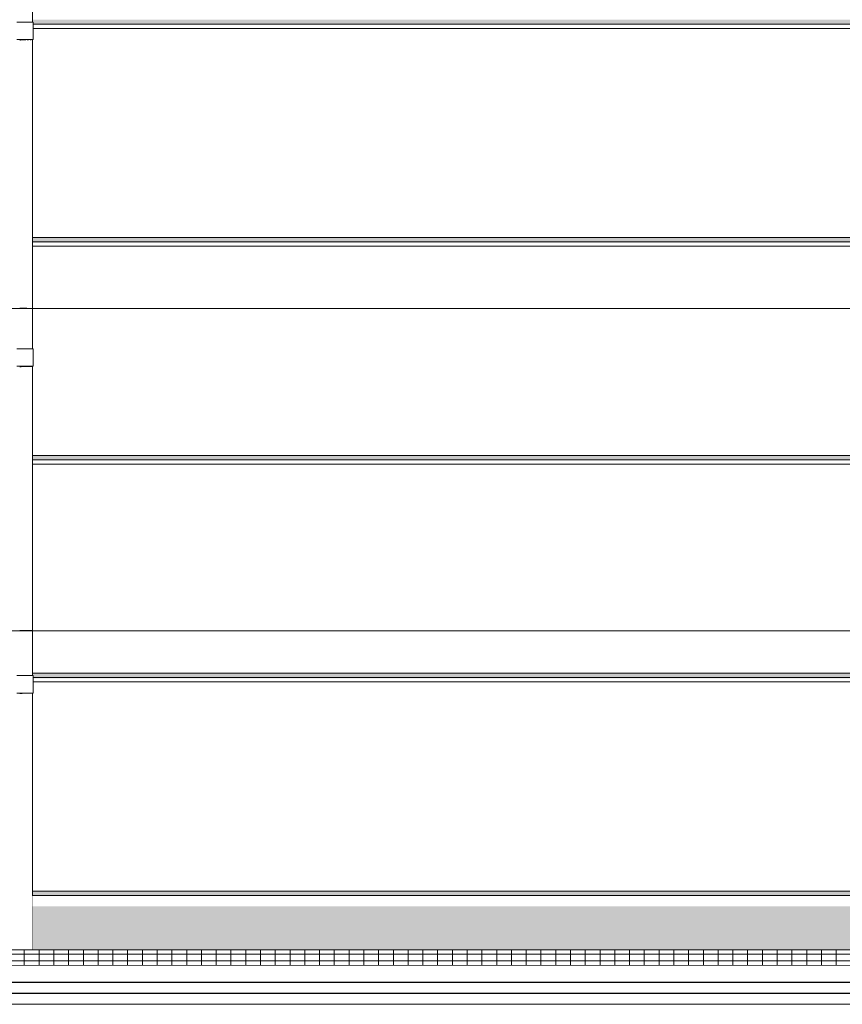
# Model space of a CAD drawing. Header units: millimetres. Extents: x 11 to 58287, y -2 to 19922.
# Tile 74 of 86: x 40492 to 44266, y 11112 to 15632. Entities that reach past the tile are written whole.
import ezdxf

# ---------------------------------------------------------------- set-up
doc = ezdxf.new("R2010")
doc.units = ezdxf.units.MM
doc.header["$MEASUREMENT"] = 0
doc.linetypes.add('Wipeout_Contour', pattern=[1000, 0, -1000])
for name, color, linetype in [('A_OPASKA', 7, 'Continuous'), ('Nowe_A__SCIANY', 7, 'Continuous'), ('Nowe_A__STROPY', 7, 'Continuous'), ('Nowe_A_WN_WYPOSAZENIE', 7, 'Continuous')]:
    doc.layers.add(name, color=color, linetype=linetype)
for name, color, linetype, lineweight in [('A_OPASKA_Nr_pióra__90', 7, 'Continuous', 13), ('A_OZN_ODNOSNIKI_Nr_pióra__85', 7, 'Continuous', 13), ('A_WYPEŁNIENIA RYSUNKI_Nr_pióra__18', 9, 'Continuous', 13), ('Nowe_A__SCIANY_Nr_pióra__87', 7, 'Continuous', 13), ('Nowe_A__STROPY_Nr_pióra__1', 7, 'Continuous', 13), ('Nowe_A__STROPY_Nr_pióra__21', 7, 'Continuous', 25), ('Nowe_A_WN_WYPOSAZENIE_Nr_pióra__2', 7, 'Continuous', 13)]:
    doc.layers.add(name, color=color, linetype=linetype, lineweight=lineweight)
doc.dimstyles.new('STYL_AUTOMATYCZNY__1', dxfattribs={"dimtxt": 0.18, "dimasz": 91.2, "dimexe": 0.18, "dimexo": 0.0625, "dimgap": 0, "dimtad": 0, "dimtih": 1, "dimtoh": 1, "dimdec": 4, "dimzin": 0, "dimdsep": 46, "dimcen": 0.09, "dimadec": 0, "dimazin": 0, "dimtfac": 1, "dimtdec": 4, "dimtmove": 0, "dimatfit": 3, "dimldrblk": 'ARROWHEAD_11', "dimfxl": 0, "dimtolj": 1, "dimtzin": 0, "dimarcsym": 0})

# ---------------------------------------------------------------- blocks, each defined once
blk = doc.blocks.new('ElemPrzekroju_2_1', base_point=(46338.2, 11312))
at = {"color": 254, "linetype": 'Wipeout_Contour', "lineweight": 0, "ltscale": 272558.735379}
blk.add_wipeout([(40550.5, 15621.1), (40553.5, 15621.1), (40553.5, 15612), (46818.2, 15612), (46838.2, 15632), (40550.5, 15632)], dxfattribs=at).dxf.layer = 'Nowe_A__SCIANY'
at = {"color": 254, "linetype": 'Wipeout_Contour', "lineweight": 0, "ltscale": 182522.446942}
blk.add_wipeout([(46838.2, 13592), (40550.5, 13592), (40550.5, 12632), (46838.2, 12632)], dxfattribs=at).dxf.layer = 'Nowe_A__SCIANY'
at = {"color": 254, "linetype": 'Wipeout_Contour', "lineweight": 0, "ltscale": 180863.904299}
blk.add_wipeout([(46838.2, 11632), (40550.5, 11632), (40550.5, 11612), (46818.2, 11612)], dxfattribs=at).dxf.layer = 'Nowe_A__SCIANY'
at = {"layer": 'Nowe_A__SCIANY', "linetype": 'Continuous', "lineweight": 0, "true_color": 0x000000}
for points in [[(40550.5, 15621.1), (40553.5, 15621.1), (40553.5, 15612), (46818.2, 15612), (46838.2, 15632), (40550.5, 15632)], [(46838.2, 11632), (40550.5, 11632), (40550.5, 11612), (46818.2, 11612)]]:
    blk.add_hatch(color=18, dxfattribs=at).paths.add_polyline_path(points)
at = {"color": 254, "linetype": 'Wipeout_Contour', "lineweight": 0, "ltscale": 183069.314894}
blk.add_wipeout([(40550.5, 13612), (40550.5, 13592), (46838.2, 13592), (46818.2, 13612)], dxfattribs=at).dxf.layer = 'Nowe_A__SCIANY'
at = {"color": 254, "linetype": 'Wipeout_Contour', "lineweight": 0, "ltscale": 309352.704911}
blk.add_wipeout([(40550.5, 12632), (40550.5, 12621.1), (40550.6, 12621.1), (40553.5, 12621.1), (40553.5, 12612), (46818.2, 12612), (46838.2, 12632)], dxfattribs=at).dxf.layer = 'Nowe_A__SCIANY'
at = {"layer": 'Nowe_A__SCIANY', "linetype": 'Continuous', "lineweight": 0, "true_color": 0x000000}
blk.add_hatch(color=18, dxfattribs=at).paths.add_polyline_path([(40550.5, 12632), (40550.5, 12621.1), (40550.6, 12621.1), (40553.5, 12621.1), (40553.5, 12612), (46818.2, 12612), (46838.2, 12632)])
at = {"color": 254, "linetype": 'Wipeout_Contour', "lineweight": 0, "ltscale": 185620.29678}
blk.add_wipeout([(40553.5, 15592), (46838.2, 15592), (46818.2, 15612), (40553.5, 15612)], dxfattribs=at).dxf.layer = 'Nowe_A__SCIANY'
at = {"color": 254, "linetype": 'Wipeout_Contour', "lineweight": 0, "ltscale": 183093.20689}
blk.add_wipeout([(40550.5, 13632), (40550.5, 13612), (46818.2, 13612), (46838.2, 13632)], dxfattribs=at).dxf.layer = 'Nowe_A__SCIANY'
at = {"layer": 'Nowe_A__SCIANY', "linetype": 'Continuous', "lineweight": 0, "true_color": 0x000000}
blk.add_hatch(color=18, dxfattribs=at).paths.add_polyline_path([(40550.5, 13632), (40550.5, 13612), (46818.2, 13612), (46838.2, 13632)])
at = {"layer": 'Nowe_A__SCIANY_Nr_pióra__87', "color": 7, "linetype": 'Continuous', "lineweight": 13}
blk.add_line((40550.5, 13592), (46838.2, 13592), dxfattribs=at)
at = {"color": 254, "linetype": 'Wipeout_Contour', "lineweight": 0, "ltscale": 271850.159688}
blk.add_wipeout([(40550.5, 15541.1), (40550.5, 14632), (46838.2, 14632), (46838.2, 15592), (40553.5, 15592), (40553.5, 15541.1)], dxfattribs=at).dxf.layer = 'Nowe_A__SCIANY'
at = {"color": 254, "linetype": 'Wipeout_Contour', "lineweight": 0, "ltscale": 308752.855549}
blk.add_wipeout([(40550.5, 11632), (46838.2, 11632), (46838.2, 12592), (40553.5, 12592), (40553.5, 12541.1), (40550.6, 12541.1), (40550.5, 12541.1)], dxfattribs=at).dxf.layer = 'Nowe_A__SCIANY'
at = {"layer": 'Nowe_A__SCIANY', "linetype": 'Continuous', "lineweight": 0, "true_color": 0x000000}
blk.add_hatch(color=18, dxfattribs=at).paths.add_polyline_path([(40553.5, 15608.6), (46821.7, 15608.6), (46818.2, 15612), (40553.5, 15612)])
at = {"layer": 'Nowe_A__SCIANY_Nr_pióra__87', "color": 7, "linetype": 'Continuous', "lineweight": 13}
for p, q in [((40553.5, 15612), (46818.2, 15612)), ((40553.5, 15592), (46838.2, 15592)), ((40550.5, 11632), (46838.2, 11632))]:
    blk.add_line(p, q, dxfattribs=at)
at = {"color": 254, "linetype": 'Wipeout_Contour', "lineweight": 0, "ltscale": 184328.361705}
blk.add_wipeout([(40550.5, 14632), (40550.5, 14612), (46818.2, 14612), (46838.2, 14632)], dxfattribs=at).dxf.layer = 'Nowe_A__SCIANY'
at = {"color": 254, "linetype": 'Wipeout_Contour', "lineweight": 0, "ltscale": 181921.319953}
blk.add_wipeout([(46818.2, 12612), (40553.5, 12612), (40553.5, 12592), (46838.2, 12592)], dxfattribs=at).dxf.layer = 'Nowe_A__SCIANY'
at = {"layer": 'Nowe_A__SCIANY', "linetype": 'Continuous', "lineweight": 0, "true_color": 0x000000}
for points in [[(40550.5, 14632), (40550.5, 14612), (46818.2, 14612), (46838.2, 14632)], [(40553.5, 12608.6), (46821.7, 12608.6), (46818.2, 12612), (40553.5, 12612)]]:
    blk.add_hatch(color=18, dxfattribs=at).paths.add_polyline_path(points)
at = {"layer": 'Nowe_A__SCIANY_Nr_pióra__87', "color": 7, "linetype": 'Continuous', "lineweight": 13}
for p, q in [((40550.5, 12632), (46838.2, 12632)), ((40553.5, 12612), (46818.2, 12612)), ((40553.5, 12592), (46838.2, 12592))]:
    blk.add_line(p, q, dxfattribs=at)
at = {"color": 254, "linetype": 'Wipeout_Contour', "lineweight": 0, "ltscale": 355427.295475}
blk.add_wipeout([(40550.5, 14121.1), (40553.5, 14121.1), (40553.5, 14041.1), (40550.5, 14041.1), (40550.5, 13632), (46838.2, 13632), (46838.2, 14592), (40550.5, 14592)], dxfattribs=at).dxf.layer = 'Nowe_A__SCIANY'
at = {"layer": 'Nowe_A__SCIANY', "linetype": 'Continuous', "lineweight": 0, "true_color": 0x000000}
blk.add_hatch(color=18, dxfattribs=at).paths.add_polyline_path([(40550.5, 13612), (40550.5, 13608.6), (46821.7, 13608.6), (46818.2, 13612)])
at = {"layer": 'Nowe_A__SCIANY_Nr_pióra__87', "color": 7, "linetype": 'Continuous', "lineweight": 13}
for p, q in [((40550.5, 13632), (46838.2, 13632)), ((40550.5, 13612), (46818.2, 13612))]:
    blk.add_line(p, q, dxfattribs=at)
at = {"color": 254, "linetype": 'Wipeout_Contour', "lineweight": 0, "ltscale": 184302.88912}
blk.add_wipeout([(40550.5, 14612), (40550.5, 14592), (46838.2, 14592), (46818.2, 14612)], dxfattribs=at).dxf.layer = 'Nowe_A__SCIANY'
at = {"layer": 'Nowe_A__SCIANY', "linetype": 'Continuous', "lineweight": 0, "true_color": 0x000000}
blk.add_hatch(color=18, dxfattribs=at).paths.add_polyline_path([(40550.5, 14612), (40550.5, 14608.6), (46821.7, 14608.6), (46818.2, 14612)])
at = {"layer": 'Nowe_A__SCIANY_Nr_pióra__87', "color": 7, "linetype": 'Continuous', "lineweight": 13}
for p, q in [((40550.5, 14632), (46838.2, 14632)), ((40550.5, 14612), (46818.2, 14612)), ((40550.5, 14592), (46838.2, 14592))]:
    blk.add_line(p, q, dxfattribs=at)
blk = doc.blocks.new('ElemPrzekroju_17_1', base_point=(46338.2, 11312))
at = {"color": 254, "linetype": 'Wipeout_Contour', "lineweight": 0, "ltscale": 174696.377573}
blk.add_wipeout([(40509.1, 17041.1), (40491.8, 17041.1), (40491.8, 15621.1), (40509.1, 15621.1)], dxfattribs=at).dxf.layer = 'Nowe_A_WN_WYPOSAZENIE'
at = {"color": 254, "linetype": 'Wipeout_Contour', "lineweight": 0, "ltscale": 172543.049946}
blk.add_wipeout([(40491.8, 14121.1), (40509.1, 14121.1), (40509.1, 15541.1), (40491.8, 15541.1)], dxfattribs=at).dxf.layer = 'Nowe_A_WN_WYPOSAZENIE'
at = {"color": 254, "linetype": 'Wipeout_Contour', "lineweight": 0, "ltscale": 170573.663832}
blk.add_wipeout([(40509.1, 14041.1), (40491.8, 14041.1), (40491.8, 12621.1), (40509.1, 12621.1)], dxfattribs=at).dxf.layer = 'Nowe_A_WN_WYPOSAZENIE'
at = {"color": 254, "linetype": 'Wipeout_Contour', "lineweight": 0, "ltscale": 168923.510005}
blk.add_wipeout([(40491.8, 11362), (40509.1, 11362), (40509.1, 12541.1), (40491.8, 12541.1)], dxfattribs=at).dxf.layer = 'Nowe_A_WN_WYPOSAZENIE'
at = {"color": 254, "linetype": 'Wipeout_Contour', "lineweight": 0, "ltscale": 174758.851356}
blk.add_wipeout([(40525.5, 17041.1), (40509.1, 17041.1), (40509.1, 15621.1), (40525.5, 15621.1)], dxfattribs=at).dxf.layer = 'Nowe_A_WN_WYPOSAZENIE'
at = {"color": 254, "linetype": 'Wipeout_Contour', "lineweight": 0, "ltscale": 172606.302838}
blk.add_wipeout([(40509.1, 15541.1), (40509.1, 14121.1), (40525.5, 14121.1), (40525.5, 15541.1)], dxfattribs=at).dxf.layer = 'Nowe_A_WN_WYPOSAZENIE'
at = {"color": 254, "linetype": 'Wipeout_Contour', "lineweight": 0, "ltscale": 170637.646355}
blk.add_wipeout([(40509.1, 12621.1), (40525.5, 12621.1), (40525.5, 14041.1), (40509.1, 14041.1)], dxfattribs=at).dxf.layer = 'Nowe_A_WN_WYPOSAZENIE'
at = {"color": 254, "linetype": 'Wipeout_Contour', "lineweight": 0, "ltscale": 168988.11663}
blk.add_wipeout([(40525.5, 12541.1), (40509.1, 12541.1), (40509.1, 11362), (40525.5, 11362)], dxfattribs=at).dxf.layer = 'Nowe_A_WN_WYPOSAZENIE'
at = {"color": 254, "linetype": 'Wipeout_Contour', "lineweight": 0, "ltscale": 174813.792814}
blk.add_wipeout([(40525.5, 17041.1), (40525.5, 15621.1), (40538.8, 15621.1), (40538.8, 17041.1)], dxfattribs=at).dxf.layer = 'Nowe_A_WN_WYPOSAZENIE'
at = {"color": 254, "linetype": 'Wipeout_Contour', "lineweight": 0, "ltscale": 173529.062824}
blk.add_wipeout([(40479.2, 15621.1), (40479.2, 15541.1), (40496.1, 15541.1), (40496.1, 15621.1)], dxfattribs=at).dxf.layer = 'Nowe_A_WN_WYPOSAZENIE'
at = {"color": 254, "linetype": 'Wipeout_Contour', "lineweight": 0, "ltscale": 172661.929023}
blk.add_wipeout([(40538.8, 15541.1), (40525.5, 15541.1), (40525.5, 14121.1), (40538.8, 14121.1)], dxfattribs=at).dxf.layer = 'Nowe_A_WN_WYPOSAZENIE'
at = {"color": 254, "linetype": 'Wipeout_Contour', "lineweight": 0, "ltscale": 171465.569108}
blk.add_wipeout([(40479.2, 14121.1), (40479.2, 14041.1), (40496.1, 14041.1), (40496.1, 14121.1)], dxfattribs=at).dxf.layer = 'Nowe_A_WN_WYPOSAZENIE'
at = {"color": 254, "linetype": 'Wipeout_Contour', "lineweight": 0, "ltscale": 170693.91386}
blk.add_wipeout([(40538.8, 14041.1), (40525.5, 14041.1), (40525.5, 12621.1), (40538.8, 12621.1)], dxfattribs=at).dxf.layer = 'Nowe_A_WN_WYPOSAZENIE'
at = {"color": 254, "linetype": 'Wipeout_Contour', "lineweight": 0, "ltscale": 169589.348443}
blk.add_wipeout([(40479.2, 12621.1), (40479.2, 12541.1), (40496.1, 12541.1), (40496.1, 12621.1)], dxfattribs=at).dxf.layer = 'Nowe_A_WN_WYPOSAZENIE'
at = {"color": 254, "linetype": 'Wipeout_Contour', "lineweight": 0, "ltscale": 169044.93253}
blk.add_wipeout([(40538.8, 12541.1), (40525.5, 12541.1), (40525.5, 11362), (40538.8, 11362)], dxfattribs=at).dxf.layer = 'Nowe_A_WN_WYPOSAZENIE'
at = {"color": 254, "linetype": 'Wipeout_Contour', "lineweight": 0, "ltscale": 174854.573513}
blk.add_wipeout([(40547.4, 17041.1), (40538.8, 17041.1), (40538.8, 15621.1), (40547.4, 15621.1)], dxfattribs=at).dxf.layer = 'Nowe_A_WN_WYPOSAZENIE'
at = {"color": 254, "linetype": 'Wipeout_Contour', "lineweight": 0, "ltscale": 173593.088425}
blk.add_wipeout([(40496.1, 15541.1), (40513.5, 15541.1), (40513.5, 15621.1), (40496.1, 15621.1)], dxfattribs=at).dxf.layer = 'Nowe_A_WN_WYPOSAZENIE'
at = {"color": 254, "linetype": 'Wipeout_Contour', "lineweight": 0, "ltscale": 172703.217665}
blk.add_wipeout([(40547.4, 15541.1), (40538.8, 15541.1), (40538.8, 14121.1), (40547.4, 14121.1)], dxfattribs=at).dxf.layer = 'Nowe_A_WN_WYPOSAZENIE'
at = {"color": 254, "linetype": 'Wipeout_Contour', "lineweight": 0, "ltscale": 171530.364927}
blk.add_wipeout([(40496.1, 14041.1), (40513.5, 14041.1), (40513.5, 14121.1), (40496.1, 14121.1)], dxfattribs=at).dxf.layer = 'Nowe_A_WN_WYPOSAZENIE'
at = {"color": 254, "linetype": 'Wipeout_Contour', "lineweight": 0, "ltscale": 170735.678214}
blk.add_wipeout([(40547.4, 14041.1), (40538.8, 14041.1), (40538.8, 12621.1), (40547.4, 12621.1)], dxfattribs=at).dxf.layer = 'Nowe_A_WN_WYPOSAZENIE'
at = {"color": 254, "linetype": 'Wipeout_Contour', "lineweight": 0, "ltscale": 169654.860839}
blk.add_wipeout([(40496.1, 12541.1), (40513.5, 12541.1), (40513.5, 12621.1), (40496.1, 12621.1)], dxfattribs=at).dxf.layer = 'Nowe_A_WN_WYPOSAZENIE'
at = {"color": 254, "linetype": 'Wipeout_Contour', "lineweight": 0, "ltscale": 169087.103742}
blk.add_wipeout([(40547.4, 12541.1), (40538.8, 12541.1), (40538.8, 11362), (40547.4, 11362)], dxfattribs=at).dxf.layer = 'Nowe_A_WN_WYPOSAZENIE'
at = {"color": 254, "linetype": 'Wipeout_Contour', "lineweight": 0, "ltscale": 174876.273144}
blk.add_wipeout([(40550.5, 17041.1), (40547.4, 17041.1), (40547.4, 15621.1), (40550.5, 15621.1)], dxfattribs=at).dxf.layer = 'Nowe_A_WN_WYPOSAZENIE'
at = {"color": 254, "linetype": 'Wipeout_Contour', "lineweight": 0, "ltscale": 172725.187428}
blk.add_wipeout([(40550.5, 15541.1), (40547.4, 15541.1), (40547.4, 14121.1), (40550.5, 14121.1)], dxfattribs=at).dxf.layer = 'Nowe_A_WN_WYPOSAZENIE'
at = {"color": 254, "linetype": 'Wipeout_Contour', "lineweight": 0, "ltscale": 170757.901145}
blk.add_wipeout([(40550.5, 14041.1), (40547.4, 14041.1), (40547.4, 12621.1), (40550.5, 12621.1)], dxfattribs=at).dxf.layer = 'Nowe_A_WN_WYPOSAZENIE'
at = {"color": 254, "linetype": 'Wipeout_Contour', "lineweight": 0, "ltscale": 169109.543042}
blk.add_wipeout([(40550.5, 12541.1), (40547.4, 12541.1), (40547.4, 11362), (40550.5, 11362)], dxfattribs=at).dxf.layer = 'Nowe_A_WN_WYPOSAZENIE'
at = {"color": 254, "linetype": 'Wipeout_Contour', "lineweight": 0, "ltscale": 173655.370849}
blk.add_wipeout([(40513.5, 15621.1), (40513.5, 15541.1), (40529.4, 15541.1), (40529.4, 15621.1)], dxfattribs=at).dxf.layer = 'Nowe_A_WN_WYPOSAZENIE'
at = {"color": 254, "linetype": 'Wipeout_Contour', "lineweight": 0, "ltscale": 171593.396059}
blk.add_wipeout([(40513.5, 14121.1), (40513.5, 14041.1), (40529.4, 14041.1), (40529.4, 14121.1)], dxfattribs=at).dxf.layer = 'Nowe_A_WN_WYPOSAZENIE'
at = {"color": 254, "linetype": 'Wipeout_Contour', "lineweight": 0, "ltscale": 169718.588518}
blk.add_wipeout([(40513.5, 12621.1), (40513.5, 12541.1), (40529.4, 12541.1), (40529.4, 12621.1)], dxfattribs=at).dxf.layer = 'Nowe_A_WN_WYPOSAZENIE'
at = {"layer": 'Nowe_A_WN_WYPOSAZENIE_Nr_pióra__2', "color": 7, "linetype": 'Continuous', "lineweight": 13}
for p, q in [((40479.2, 15621.1), (40496.1, 15621.1)), ((40479.2, 15541.1), (40496.1, 15541.1)), ((40479.2, 14121.1), (40496.1, 14121.1)), ((40479.2, 14041.1), (40496.1, 14041.1)), ((40479.2, 12621.1), (40496.1, 12621.1)), ((40479.2, 12541.1), (40496.1, 12541.1))]:
    blk.add_line(p, q, dxfattribs=at)
at = {"color": 254, "linetype": 'Wipeout_Contour', "lineweight": 0, "ltscale": 173709.16006}
blk.add_wipeout([(40529.4, 15541.1), (40542.3, 15541.1), (40542.3, 15621.1), (40529.4, 15621.1)], dxfattribs=at).dxf.layer = 'Nowe_A_WN_WYPOSAZENIE'
at = {"color": 254, "linetype": 'Wipeout_Contour', "lineweight": 0, "ltscale": 171647.831452}
blk.add_wipeout([(40529.4, 14041.1), (40542.3, 14041.1), (40542.3, 14121.1), (40529.4, 14121.1)], dxfattribs=at).dxf.layer = 'Nowe_A_WN_WYPOSAZENIE'
at = {"color": 254, "linetype": 'Wipeout_Contour', "lineweight": 0, "ltscale": 169773.625059}
blk.add_wipeout([(40529.4, 12541.1), (40542.3, 12541.1), (40542.3, 12621.1), (40529.4, 12621.1)], dxfattribs=at).dxf.layer = 'Nowe_A_WN_WYPOSAZENIE'
at = {"layer": 'Nowe_A_WN_WYPOSAZENIE', "linetype": 'Continuous', "lineweight": 0, "true_color": 0x000000}
for points in [[(40509.1, 15541.1), (40491.8, 15541.1), (40491.8, 15536.4), (40492.5, 15536.1), (40509.1, 15537.9)], [(40509.1, 14041.1), (40491.8, 14041.1), (40491.8, 14036.4), (40492.5, 14036.1), (40509.1, 14037.9)], [(40509.1, 12541.1), (40491.8, 12541.1), (40491.8, 12536.4), (40492.5, 12536.1), (40509.1, 12537.9)]]:
    blk.add_hatch(color=18, dxfattribs=at).paths.add_polyline_path(points)
at = {"layer": 'Nowe_A_WN_WYPOSAZENIE_Nr_pióra__2', "color": 7, "linetype": 'Continuous', "lineweight": 13}
for p, q in [((40496.1, 15621.1), (40513.5, 15621.1)), ((40496.1, 15541.1), (40513.5, 15541.1)), ((40496.1, 14121.1), (40513.5, 14121.1)), ((40496.1, 14041.1), (40513.5, 14041.1)), ((40496.1, 12621.1), (40513.5, 12621.1)), ((40496.1, 12541.1), (40513.5, 12541.1))]:
    blk.add_line(p, q, dxfattribs=at)
at = {"color": 254, "linetype": 'Wipeout_Contour', "lineweight": 0, "ltscale": 173748.625704}
blk.add_wipeout([(40542.3, 15621.1), (40542.3, 15541.1), (40550.6, 15541.1), (40550.6, 15621.1)], dxfattribs=at).dxf.layer = 'Nowe_A_WN_WYPOSAZENIE'
at = {"color": 254, "linetype": 'Wipeout_Contour', "lineweight": 0, "ltscale": 171687.770951}
blk.add_wipeout([(40542.3, 14041.1), (40550.6, 14041.1), (40550.6, 14121.1), (40542.3, 14121.1)], dxfattribs=at).dxf.layer = 'Nowe_A_WN_WYPOSAZENIE'
at = {"color": 254, "linetype": 'Wipeout_Contour', "lineweight": 0, "ltscale": 169814.005383}
blk.add_wipeout([(40542.3, 12621.1), (40542.3, 12541.1), (40550.6, 12541.1), (40550.6, 12621.1)], dxfattribs=at).dxf.layer = 'Nowe_A_WN_WYPOSAZENIE'
at = {"layer": 'Nowe_A_WN_WYPOSAZENIE', "linetype": 'Continuous', "lineweight": 0, "true_color": 0x000000}
for points in [[(40509.1, 15541.1), (40509.1, 15537.9), (40510.7, 15537.3), (40525.5, 15538.4), (40525.5, 15541.1)], [(40525.5, 14041.1), (40509.1, 14041.1), (40509.1, 14037.9), (40510.7, 14037.3), (40525.5, 14038.4)], [(40525.5, 12541.1), (40509.1, 12541.1), (40509.1, 12537.9), (40510.7, 12537.3), (40525.5, 12538.4)]]:
    blk.add_hatch(color=18, dxfattribs=at).paths.add_polyline_path(points)
at = {"color": 254, "linetype": 'Wipeout_Contour', "lineweight": 0, "ltscale": 173769.489484}
blk.add_wipeout([(40550.6, 15541.1), (40553.5, 15541.1), (40553.5, 15621.1), (40550.6, 15621.1)], dxfattribs=at).dxf.layer = 'Nowe_A_WN_WYPOSAZENIE'
at = {"color": 254, "linetype": 'Wipeout_Contour', "lineweight": 0, "ltscale": 171708.88515}
blk.add_wipeout([(40550.6, 14041.1), (40553.5, 14041.1), (40553.5, 14121.1), (40550.6, 14121.1)], dxfattribs=at).dxf.layer = 'Nowe_A_WN_WYPOSAZENIE'
at = {"color": 254, "linetype": 'Wipeout_Contour', "lineweight": 0, "ltscale": 169835.352542}
blk.add_wipeout([(40550.6, 12541.1), (40553.5, 12541.1), (40553.5, 12621.1), (40550.6, 12621.1)], dxfattribs=at).dxf.layer = 'Nowe_A_WN_WYPOSAZENIE'
at = {"layer": 'Nowe_A_WN_WYPOSAZENIE', "linetype": 'Continuous', "lineweight": 0, "true_color": 0x000000}
for points in [[(40525.5, 15541.1), (40525.5, 15538.4), (40527, 15537.7), (40538.8, 15538.4), (40538.8, 15541.1)], [(40547.4, 15541.1), (40538.8, 15541.1), (40538.8, 15538.4), (40539.9, 15537.8), (40547.4, 15538.2)], [(40547.4, 15541.1), (40547.4, 15538.2), (40547.9, 15537.3), (40550.5, 15537.5), (40550.5, 15541.1)], [(40525.5, 14038.4), (40527, 14037.7), (40538.8, 14038.4), (40538.8, 14041.1), (40525.5, 14041.1)], [(40547.4, 14041.1), (40538.8, 14041.1), (40538.8, 14038.4), (40539.9, 14037.8), (40547.4, 14038.2)], [(40550.5, 14041.1), (40547.4, 14041.1), (40547.4, 14038.2), (40547.9, 14037.3), (40550.5, 14037.5)], [(40525.5, 12538.4), (40527, 12537.7), (40538.8, 12538.4), (40538.8, 12541.1), (40525.5, 12541.1)], [(40547.4, 12541.1), (40538.8, 12541.1), (40538.8, 12538.4), (40539.9, 12537.8), (40547.4, 12538.2)], [(40547.4, 12541.1), (40547.4, 12538.2), (40547.9, 12537.3), (40550.5, 12537.5), (40550.5, 12541.1)]]:
    blk.add_hatch(color=18, dxfattribs=at).paths.add_polyline_path(points)
at = {"layer": 'Nowe_A_WN_WYPOSAZENIE_Nr_pióra__2', "color": 7, "linetype": 'Continuous', "lineweight": 13}
for p, q in [((40550.5, 15621.1), (40550.5, 17041.1)), ((40513.5, 15621.1), (40529.4, 15621.1)), ((40529.4, 15621.1), (40542.3, 15621.1)), ((40542.3, 15621.1), (40550.6, 15621.1)), ((40550.6, 15621.1), (40553.5, 15621.1)), ((40553.5, 15541.1), (40553.5, 15621.1)), ((40513.5, 15541.1), (40529.4, 15541.1)), ((40529.4, 15541.1), (40542.3, 15541.1)), ((40542.3, 15541.1), (40550.6, 15541.1)), ((40550.5, 14121.1), (40550.5, 15541.1)), ((40550.6, 15541.1), (40553.5, 15541.1)), ((40513.5, 14121.1), (40529.4, 14121.1)), ((40529.4, 14121.1), (40542.3, 14121.1)), ((40542.3, 14121.1), (40550.6, 14121.1)), ((40550.6, 14121.1), (40553.5, 14121.1)), ((40553.5, 14041.1), (40553.5, 14121.1)), ((40513.5, 14041.1), (40529.4, 14041.1)), ((40529.4, 14041.1), (40542.3, 14041.1)), ((40542.3, 14041.1), (40550.6, 14041.1)), ((40550.5, 12621.1), (40550.5, 14041.1)), ((40550.6, 14041.1), (40553.5, 14041.1)), ((40513.5, 12621.1), (40529.4, 12621.1)), ((40529.4, 12621.1), (40542.3, 12621.1)), ((40542.3, 12621.1), (40550.6, 12621.1)), ((40550.6, 12621.1), (40553.5, 12621.1)), ((40553.5, 12541.1), (40553.5, 12621.1)), ((40513.5, 12541.1), (40529.4, 12541.1)), ((40529.4, 12541.1), (40542.3, 12541.1)), ((40542.3, 12541.1), (40550.6, 12541.1)), ((40550.5, 11362), (40550.5, 12541.1)), ((40550.6, 12541.1), (40553.5, 12541.1))]:
    blk.add_line(p, q, dxfattribs=at)
blk = doc.blocks.new('ElemPrzekroju_20_1', base_point=(46338.2, 11312))
at = {"color": 254, "linetype": 'Wipeout_Contour', "lineweight": 0, "ltscale": 132541.412454}
blk.add_wipeout([(53195.6, 11212), (4091.8, 11212), (4091.8, 11162), (53195.6, 11162)], dxfattribs=at).dxf.layer = 'Nowe_A__STROPY'
at = {"color": 254, "linetype": 'Wipeout_Contour', "lineweight": 0, "ltscale": 132690.398547}
blk.add_wipeout([(4091.8, 11212), (53195.6, 11212), (53195.6, 11292), (4091.8, 11292)], dxfattribs=at).dxf.layer = 'Nowe_A__STROPY'
at = {"color": 254, "linetype": 'Wipeout_Contour', "lineweight": 0, "ltscale": 132426.986127}
blk.add_wipeout([(4091.8, 11112), (53195.6, 11112), (53195.6, 11162), (4091.8, 11162)], dxfattribs=at).dxf.layer = 'Nowe_A__STROPY'
at = {"layer": 'Nowe_A__STROPY_Nr_pióra__1', "color": 7, "linetype": 'Continuous', "lineweight": 13}
blk.add_line((53195.6, 11112), (4091.8, 11112), dxfattribs=at)
at = {"layer": 'Nowe_A__STROPY_Nr_pióra__21', "color": 7, "linetype": 'Continuous', "lineweight": 25}
for p, q in [((53195.6, 11292), (4091.8, 11292)), ((53195.6, 11212), (4091.8, 11212)), ((53195.6, 11162), (4091.8, 11162))]:
    blk.add_line(p, q, dxfattribs=at)
blk = doc.blocks.new('ElemPrzekroju_27_1', base_point=(46338.2, 11312))
at = {"color": 254, "linetype": 'Wipeout_Contour', "lineweight": 0, "ltscale": 180551.10128}
blk.add_wipeout([(40550.5, 11362), (46738.3, 11362), (46738.3, 11612), (40550.5, 11612)], dxfattribs=at).dxf.layer = 'Nowe_A__SCIANY'
at = {"layer": 'Nowe_A__SCIANY_Nr_pióra__87', "color": 7, "linetype": 'Continuous', "lineweight": 13}
blk.add_line((46738.3, 11612), (40550.5, 11612), dxfattribs=at)
blk = doc.blocks.new('ElemPrzekroju_29_1', base_point=(46338.2, 11312))
at = {"color": 254, "linetype": 'Wipeout_Contour', "lineweight": 0, "ltscale": 167122.61596}
blk.add_wipeout([(32899.8, 11342), (32899.8, 11292), (47438.2, 11292), (47438.2, 11342)], dxfattribs=at).dxf.layer = 'A_OPASKA'
at = {"layer": 'A_OPASKA', "linetype": 'Continuous', "lineweight": 0, "true_color": 0x000000}
h = blk.add_hatch(dxfattribs=at)
h.set_pattern_fill('Cegła___wiązanie_żołnier_73', color=18, style=0, pattern_type=2)
h.set_pattern_definition([(90, (46338.244, 11312.036), (-67.73333, 0), []), (180, (46338.24, 11312.04), (0, 203.2), [])])
h.paths.add_polyline_path([(32899.8, 11342), (32899.8, 11292), (47438.2, 11292), (47438.2, 11342)])
at = {"color": 254, "linetype": 'Wipeout_Contour', "lineweight": 0, "ltscale": 167142.212108}
blk.add_wipeout([(32899.8, 11362), (32899.8, 11342), (47438.2, 11342), (47418.2, 11362)], dxfattribs=at).dxf.layer = 'A_OPASKA'
at = {"layer": 'A_OPASKA', "linetype": 'Continuous', "lineweight": 0, "true_color": 0x000000}
h = blk.add_hatch(dxfattribs=at)
h.set_pattern_fill('Cegła___wiązanie_żołnier_73', color=18, style=0, pattern_type=2)
h.set_pattern_definition([(90, (46338.244, 11312.036), (-67.73333, 0), []), (180, (46338.24, 11312.04), (0, 203.2), [])])
h.paths.add_polyline_path([(32899.8, 11362), (32899.8, 11342), (47438.2, 11342), (47418.2, 11362)])
at = {"layer": 'A_OPASKA_Nr_pióra__90', "color": 7, "linetype": 'Continuous', "lineweight": 13}
for p, q in [((47418.2, 11362), (32899.8, 11362)), ((47438.2, 11342), (32899.8, 11342))]:
    blk.add_line(p, q, dxfattribs=at)
blk = doc.blocks.new('ARROWHEAD_11')
at = {"color": 0, "linetype": 'Continuous', "lineweight": 0}
blk.add_line((0, 0), (-1, 0), dxfattribs=at)
at = {"color": 0, "linetype": 'Continuous', "lineweight": 0, "const_width": 0.25, "flags": 128}
blk.add_lwpolyline([(-0.125, 0, 1), (0.125, 0, 1)], format="xyb", close=True, dxfattribs=at)

msp = doc.modelspace()

# ---------------------------------------------------------------- block references
at = {"layer": 'Nowe_A__SCIANY', "lineweight": 0}
msp.add_blockref('ElemPrzekroju_2_1', (46338.2, 11312), dxfattribs=at)
at = {"layer": 'Nowe_A__STROPY', "lineweight": 0}
msp.add_blockref('ElemPrzekroju_20_1', (46338.2, 11312), dxfattribs=at)

# ---------------------------------------------------------------- next in the draw order: block references
at = {"layer": 'Nowe_A_WN_WYPOSAZENIE', "lineweight": 0}
msp.add_blockref('ElemPrzekroju_17_1', (46338.2, 11312), dxfattribs=at)

# ---------------------------------------------------------------- next in the draw order: block references
at = {"layer": 'Nowe_A__SCIANY', "lineweight": 0}
msp.add_blockref('ElemPrzekroju_27_1', (46338.2, 11312), dxfattribs=at)

# ---------------------------------------------------------------- next in the draw order: leaders
at = {"layer": 'A_OZN_ODNOSNIKI_Nr_pióra__85', "color": 7, "linetype": 'Continuous', "lineweight": 13, "annotation_type": 0, "has_hookline": 1, "hookline_direction": 0, "text_width": 100}
for points in [[(26344.3, 14312), (49878.9, 14303.7)], [(30512.2, 12830.9), (49878.9, 12824)]]:
    msp.add_leader(points, dimstyle='STYL_AUTOMATYCZNY__1', dxfattribs=at)

# ---------------------------------------------------------------- next in the draw order: block references
at = {"layer": 'A_OPASKA', "lineweight": 0}
msp.add_blockref('ElemPrzekroju_29_1', (46338.2, 11312), dxfattribs=at)

# ---------------------------------------------------------------- next in the draw order: hatches: boundary and pattern name
at = {"layer": 'A_WYPEŁNIENIA RYSUNKI_Nr_pióra__18', "linetype": 'Continuous', "lineweight": 13}
h = msp.add_hatch(dxfattribs=at)
h.set_pattern_fill('Tynk_akrylowy_na_siatce__7B', color=9, style=0, pattern_type=2)
h.set_pattern_definition([(0, (46338.244, 11312.036), (0, 25.98076), [0, -15]), (0, (46345.744, 11325.026), (0, 25.98076), [0, -15])])
h.paths.add_polyline_path([(40550.5, 11362), (46688.2, 11362), (46688.2, 11561.3), (40550.5, 11561.3)])

doc.saveas('drawing.dxf')
